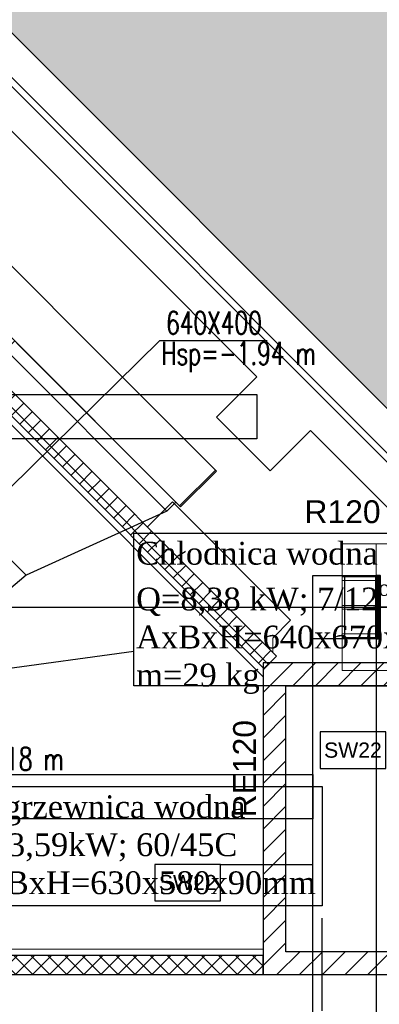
# Model space of a CAD drawing. Header units: centimetres. Extents: x -228435 to 46820, y -89367 to 152985.
# Tile 207 of 252: x 10363 to 13205, y 49866 to 57638. Entities that reach past the tile are written whole.
import ezdxf

# ---------------------------------------------------------------- set-up
doc = ezdxf.new("R2010")
doc.units = ezdxf.units.CM
doc.header["$LTSCALE"] = 50
for name, pattern in [('Kondygnacja  -0_5$0$HIDDEN', [9.525, 6.35, -3.175]), ('Kondygnacja  -0_5$0$HIDDEN2', [4.7625, 3.175, -1.5875]), ('Osie rzutów$0$DASHDOT2', [12.7, 6.35, -3.175, 0, -3.175])]:
    doc.linetypes.add(name, pattern=pattern)
for name, color, linetype in [('bgde-nawiewEXP', 1, 'Continuous'), ('bgde-tekst', 7, 'Continuous'), ('bgde_AJ_opis', 7, 'Continuous'), ('Kondygnacja  -0_5$0$ARCH_GK', 8, 'Continuous'), ('Kondygnacja  -0_5$0$ARCH_GRUNT', 8, 'Continuous'), ('Kondygnacja  -0_5$0$ARCH_INFO_ODPORNOŚĆ OGNIOWA', 8, 'Continuous'), ('Kondygnacja  -0_5$0$ARCH_INFO_OPISY_PRZEGRODY', 8, 'Continuous'), ('Kondygnacja  -0_5$0$ARCH_KONSTR_POWYŻEJ RZUTU', 8, 'Kondygnacja  -0_5$0$HIDDEN'), ('Kondygnacja  -0_5$0$ARCH_KONSTR_POWYŻEJ RZUTU_IST', 8, 'Kondygnacja  -0_5$0$HIDDEN2'), ('Kondygnacja  -0_5$0$ARCH_MUROWANE', 8, 'Continuous'), ('Kondygnacja  -0_5$0$ARCH_MUROWANE_IST', 8, 'Continuous'), ('Kondygnacja  -0_5$0$ARCH_SŁUPY', 8, 'Continuous'), ('Kondygnacja  -0_5$0$ARCH_ŻELBET_IST', 8, 'Continuous'), ('Kondygnacja -1$0$ARCH_GK', 8, 'Continuous'), ('Kondygnacja -1$0$ARCH_MUROWANE', 8, 'Continuous'), ('Osie rzutów$0$ARCH_INFO_OSIE_IST', 8, 'Osie rzutów$0$DASHDOT2'), ('Osie rzutów$0$ARCH_INFO_OSIE_OPISY_IST', 8, 'Continuous')]:
    doc.layers.add(name, color=color, linetype=linetype)
doc.layers.add('Kondygnacja  -0_5$0$ARCH_WIDOK', color=8, linetype='Continuous', lineweight=13)
doc.styles.add('Kondygnacja  -0_5$0$Arial', font='ARIAL.TTF')
doc.styles.add('Romans', font='Romans.shx')
pattern_1 = [(45, (-121140, -45000), (-89.80256, 89.80256), [])]

# ---------------------------------------------------------------- blocks, each defined once
blk = doc.blocks.new('Osie rzutów')
at = {"layer": 'Osie rzutów$0$ARCH_INFO_OSIE_IST', "ltscale": 10}
for p, q in [((4436.04, 9800), (15156.54, 9800)), ((13490, 9800), (13430, 9800))]:
    blk.add_line(p, q, dxfattribs=at)
blk = doc.blocks.new('Kondygnacja  -0_5$0$konstrukcja istniejąca -0.5')
at = {"layer": 'Kondygnacja  -0_5$0$ARCH_KONSTR_POWYŻEJ RZUTU_IST', "ltscale": 10}
for p, q in [((13382, 9825), (13432, 9825)), ((13382, 9775), (13382, 9825)), ((13432, 9775), (13382, 9775))]:
    blk.add_line(p, q, dxfattribs=at)
for points in [[(12338, 9967.89), (13337.72, 9967.89), (13337.72, 9932.89), (12338, 9932.89)], [(13432, 9825), (13432, 4975), (13382, 4975)], [(13407, 9825), (13407, 9775)], [(13382, 8625), (13382, 9775)]]:
    blk.add_lwpolyline(points, dxfattribs=at)
at = {"layer": 'Kondygnacja  -0_5$0$ARCH_KONSTR_POWYŻEJ RZUTU_IST', "ltscale": 10, "elevation": 0}
blk.add_lwpolyline([(12338, 9667.89), (13382, 9667.89), (13382, 9632.89), (12338, 9632.89)], dxfattribs=at)
blk = doc.blocks.new('*a458')
at = {"layer": 'bgde-tekst'}
blk.add_line((0, 0), (848, 0), dxfattribs=at)

msp = doc.modelspace()

# ---------------------------------------------------------------- hatches: boundary and pattern name
at = {"layer": 'Kondygnacja  -0_5$0$ARCH_GK', "linetype": 'Continuous', "lineweight": -3}
h = msp.add_hatch(dxfattribs=at)
h.set_pattern_fill('ANSI37', color=256, scale=30, angle=-360, style=0)
h.set_pattern_definition([(45, (-121140, -45000), (-67.35192, 67.35192), []), (135, (-121140, -45000), (-67.35192, -67.35192), [])])
h.paths.add_polyline_path([(-9744.163, 74750), (-9802.153, 74610), (12292.397, 52515.45), (12391.392, 52614.445)], flags=0)
at = {"layer": 'Kondygnacja  -0_5$0$ARCH_GRUNT', "linetype": 'Continuous', "lineweight": 5}
h = msp.add_hatch(dxfattribs=at)
h.set_pattern_fill('EARTH', color=256, scale=150.000081, angle=45, style=0)
h.set_pattern_definition([(45, (-121140, -45000), (-1e-09, 1347.039), [952.5005, -952.5005]), (45, (-121392.6, -44747.4), (-1e-09, 1347.039), [952.5005, -952.5005]), (45, (-121645.1, -44494.9), (-1e-09, 1347.039), [952.5005, -952.5005]), (135, (-121645.1, -44326.5), (-1347.039, -1e-09), [952.5005, -952.5005]), (135, (-121392.6, -44073.9), (-1347.039, -1e-09), [952.5005, -952.5005]), (135, (-121140, -43821.3), (-1347.039, -1e-09), [952.5005, -952.5005])])
h.paths.add_polyline_path([(-109800.334, 65464.54), (-97514.874, 77750), (-71890, 77750), (-71890, 102550), (-45638.959, 102550), (-33938.959, 90850), (-21790, 90850), (-21790, 82420), (-19190, 82420), (-19190, 79646.447), (-20488.223, 78348.223), (-20936.447, 77900), (-10065.736, 77900), (13934.264, 53900), (20210, 53900), (20210, 43250), (19310, 43250), (19310, 42946.447), (17513.553, 41150), (14360, 41150), (14360, 40060), (28010, 40070.689), (28010, 44557.06), (28010, 49088.932), (24210, 51112.647), (24210, 57900), (15591.118, 57900), (-8408.882, 81900), (-15190, 81900), (-15190, 86020), (-17790, 86020), (-17790, 94850), (-32282.105, 94850), (-43982.105, 106550), (-75890, 106550), (-75890, 81750), (-99171.728, 81750), (-112628.761, 68292.967)])
at = {"layer": 'Kondygnacja  -0_5$0$ARCH_MUROWANE', "linetype": 'Continuous', "lineweight": -3}
h = msp.add_hatch(dxfattribs=at)
h.set_pattern_fill('ANSI31', color=256, scale=40, style=0)
h.set_pattern_definition([(45, (-121140, -45000), (-89.80256, 89.80256), [])])
h.paths.add_polyline_path([(12286.946, 50100), (12466.946, 50280), (12466.946, 52380), (12286.946, 52560)], flags=0)
h = msp.add_hatch(dxfattribs=at)
h.set_pattern_fill('ANSI31', color=256, scale=40, style=0)
h.set_pattern_definition(pattern_1)
h.paths.add_polyline_path([(12286.946, 52560), (12466.946, 52380), (14080, 52380), (13900, 52560)], flags=0)
h = msp.add_hatch(dxfattribs=at)
h.set_pattern_fill('ANSI31', color=256, scale=40, style=0)
h.set_pattern_definition(pattern_1)
h.paths.add_polyline_path([(12466.946, 50280), (12286.946, 50100), (13335, 50100), (13335, 50280)], flags=0)
at = {"layer": 'Kondygnacja  -0_5$0$ARCH_SŁUPY', "lineweight": 40}
h = msp.add_hatch(dxfattribs=at)
h.set_pattern_fill('ANSI31', color=256, scale=3, style=0)
h.set_pattern_definition([(45, (1486.883, 20630.142), (-6.735192, 6.735192), [])])
h.paths.add_polyline_path([(13180, 52750), (13210, 52750), (13210, 53250), (13180, 53250)])
at = {"layer": 'Kondygnacja -1$0$ARCH_MUROWANE', "linetype": 'Continuous', "lineweight": -3}
h = msp.add_hatch(dxfattribs=at)
h.set_pattern_fill('ANSI37', color=256, scale=30, style=0)
h.set_pattern_definition([(45, (-121140, -45000), (-67.35192, 67.35192), []), (135, (-121140, -45000), (-67.35192, -67.35192), [])])
h.paths.add_polyline_path([(1560, 50100), (12286.946, 50100), (12286.946, 50250), (1560, 50250)])
h.paths.add_polyline_path([(1560, 50250), (1410, 50250), (1410, 41355), (1560, 41355)])

# ---------------------------------------------------------------- linework, layer by layer
at = {"layer": 'bgde-nawiewEXP', "linetype": 'Continuous'}
for points in [[(-1235.869, 66662.494), (11626.952, 53799.672), (11909.795, 54082.515), (-953.026, 66945.337), (-1235.753, 66662.61)], [(9381.576, 54124.218), (9426.086, 54126.14), (9444.847, 54131.831), (9462.138, 54141.073), (9494.971, 54171.188), (9494.813, 54171.346), (10252.717, 55032.487), (11525.509, 53759.694), (10414.052, 53252.107), (9494.971, 54171.188), (10414.21, 53251.949), (10184.379, 53060.162), (9942.336, 52930.787), (9679.704, 52851.119), (9381.589, 52824.218), (9381.583, 53474.218)], [(10252.717, 55032.487), (11525.509, 53759.694), (11596.22, 53830.405), (10323.427, 55103.197)], [(11626.952, 53799.672), (11909.795, 54082.515), (11916.866, 54075.444), (11634.024, 53792.601)]]:
    msp.add_lwpolyline(points, close=True, dxfattribs=at)
at = {"layer": 'bgde-tekst'}
msp.add_lwpolyline([(11469.792, 55104.544), (9090.924, 52768.603), (9090.924, 52768.603)], dxfattribs=at)
at = {"layer": 'bgde-tekst', "elevation": 1920}
msp.add_lwpolyline([(11469.792, 55104.544), (9090.924, 52768.603), (9090.924, 52768.603)], dxfattribs=at)
at = {"layer": 'bgde_AJ_opis'}
msp.add_line((11264.588, 52650.489, 1920), (9279.891, 52378.771, 180), dxfattribs=at)
at = {"layer": 'bgde_AJ_opis', "elevation": 1920}
for points in [[(11264.588, 53585.241), (14136.175, 53585.241), (14136.175, 52378.771), (11264.588, 52378.771)], [(9902.262, 51584.603), (12753.529, 51584.603), (12753.529, 50644.321), (9902.262, 50644.321)]]:
    msp.add_lwpolyline(points, close=True, dxfattribs=at)
at = {"layer": 'Kondygnacja  -0_5$0$ARCH_GK', "linetype": 'Continuous', "lineweight": -3}
for p, q in [((12391.392, 52614.445), (-9744.163, 74750)), ((-9802.153, 74610), (12292.397, 52515.45)), ((12292.397, 52515.45), (12391.392, 52614.445)), ((12286.946, 50250), (3795, 50250)), ((12286.946, 50100), (12286.946, 50250)), ((3945, 50100), (12286.946, 50100))]:
    msp.add_line(p, q, dxfattribs=at)
at = {"layer": 'Kondygnacja  -0_5$0$ARCH_INFO_OPISY_PRZEGRODY'}
for points in [[(12736.185, 51727.552), (13256.185, 51727.552), (13256.185, 52015.552), (12736.185, 52015.552), (12736.185, 51727.552)], [(11430.845, 50682.001), (11950.845, 50682.001), (11950.845, 50970.001), (11430.845, 50970.001), (11430.845, 50682.001)]]:
    msp.add_lwpolyline(points, close=True, dxfattribs=at)
for points in [[(11950.845, 50970.001), (12683.081, 50970.001)], [(12752.596, 49812.874), (12752.596, 50545.11)]]:
    msp.add_lwpolyline(points, dxfattribs=at)
at = {"layer": 'Kondygnacja  -0_5$0$ARCH_MUROWANE', "linetype": 'Continuous', "lineweight": -3}
for p, q in [((12286.946, 52560), (12286.946, 50100)), ((13900, 52560), (12286.946, 52560)), ((12466.946, 50280), (12466.946, 52380)), ((12466.946, 52380), (14080, 52380)), ((13335, 50280), (12466.946, 50280)), ((12286.946, 50100), (13335, 50100))]:
    msp.add_line(p, q, dxfattribs=at)
at = {"layer": 'Kondygnacja  -0_5$0$ARCH_MUROWANE_IST', "ltscale": 4}
for p, q in [((13934.264, 53900), (-10065.736, 77900)), ((13830.711, 53650), (-10169.289, 77650))]:
    msp.add_line(p, q, dxfattribs=at)
at = {"layer": 'Kondygnacja  -0_5$0$ARCH_SŁUPY', "lineweight": 40}
msp.add_lwpolyline([(13180, 53250), (13210, 53250), (13210, 52750), (13180, 52750)], close=True, dxfattribs=at)
at = {"layer": 'Kondygnacja  -0_5$0$ARCH_WIDOK'}
msp.add_line((-9822.864, 74560), (12286.946, 52450.19), dxfattribs=at)
for points in [[(11371.979, 53633.858), (11569.969, 53831.847), (12503.35, 52898.466), (12362.041, 52757.157), (12362.041, 52643.796)], [(13180, 53500), (13180, 53250)], [(12910, 53240), (13180, 53240)], [(12910, 53210), (13180, 53210)], [(12910, 53015), (13180, 53015)], [(12910, 52985), (13180, 52985)], [(12910, 52790), (13180, 52790)], [(12910, 52760), (13180, 52760)], [(13180, 52750), (13180, 52500)], [(1360, 50100), (1360, 50100), (1360, 50300), (12286.946, 50300)]]:
    msp.add_lwpolyline(points, dxfattribs=at)
msp.add_lwpolyline([(14010, 53500), (14010, 52500), (12910, 52500), (12910, 53500)], close=True, dxfattribs=at)
at = {"layer": 'Kondygnacja  -0_5$0$ARCH_ŻELBET_IST', "ltscale": 4}
for p, q in [((13810, 53600), (-10190, 77600)), ((12237.208, 54819.239), (9663.339, 57393.107)), ((11919.01, 54501.041), (12237.208, 54819.239)), ((12343.274, 54076.777), (11919.01, 54501.041)), ((12343.274, 54076.777), (12661.472, 54394.975)), ((13335, 53721.447), (12661.472, 54394.975))]:
    msp.add_line(p, q, dxfattribs=at)
at = {"layer": 'Kondygnacja -1$0$ARCH_GK', "linetype": 'Continuous', "lineweight": -3}
msp.add_lwpolyline([(1560, 50100), (12286.946, 50100), (12286.946, 50250), (1560, 50250)], close=True, dxfattribs=at)

# ---------------------------------------------------------------- block references
at = {"layer": 'bgde-tekst'}
for p in [(11469.792, 55104.544), (11469.792, 55104.544, 1920)]:
    msp.add_blockref('*a458', p, dxfattribs=at)
at = {"layer": 'Kondygnacja  -0_5$0$ARCH_KONSTR_POWYŻEJ RZUTU', "xscale": 10, "yscale": 10, "zscale": 10}
msp.add_blockref('Kondygnacja  -0_5$0$konstrukcja istniejąca -0.5', (-121140, -45000), dxfattribs=at)
at = {"layer": 'Osie rzutów$0$ARCH_INFO_OSIE_OPISY_IST', "xscale": 10, "yscale": 10, "zscale": 10}
msp.add_blockref('Osie rzutów', (-121140, -45000), dxfattribs=at)

# ---------------------------------------------------------------- texts
at = {"layer": 'bgde-tekst', "style": 'Romans', "width": 0.7}
for s, p in [('640X400', (11519.792, 55154.544)), ('640X400', (11519.792, 55154.544, 1920)), ('Hsp=-1.94 m ', (11483.992, 54914.432)), ('Hsp=-1.94 m ', (11483.992, 54914.432, 1920)), ('Hsp=-2.18 m ', (9491.617, 51712.734)), ('Hsp=-2.18 m ', (9491.617, 51712.734, 1920))]:
    msp.add_text(s, height=180, dxfattribs=at).set_placement(p)
at = {"layer": 'bgde_AJ_opis', "char_height": 180, "width": 2731.46614, "attachment_point": 1}
for s, insert in [('\\A1;{\\fTimes New Roman|b0|i0|c238|p18;Chłodnica wodna \\PQ=8,38 kW; 7/12\\H0.7x;\\So^ ;\\H1.4286x;C\\PAxBxH=640x670x430mm\\Pm=29 kg}', (11283.255, 53516.092, 1920)), ('\\A1;{\\fTimes New Roman|b0|i0|c238|p18;Nagrzewnica wodna \\PQ=3,59kW; 60/45C\\PAxBxH=630x580x90mm}', (9920.929, 51515.454, 1920))]:
    msp.add_mtext(s, dxfattribs=dict(at, insert=insert))
at = {"layer": 'Kondygnacja  -0_5$0$ARCH_INFO_ODPORNOŚĆ OGNIOWA', "insert": (12914.212, 53902.885), "char_height": 180, "width": 533.32525, "attachment_point": 5, "style": 'Kondygnacja  -0_5$0$Arial'}
msp.add_mtext('\\PR120', dxfattribs=at)
at = {"layer": 'Kondygnacja  -0_5$0$ARCH_INFO_ODPORNOŚĆ OGNIOWA', "insert": (11990.574, 51725.32), "char_height": 180, "width": 533.32525, "attachment_point": 5, "rotation": 90, "style": 'Kondygnacja  -0_5$0$Arial'}
msp.add_mtext('\\PRE120', dxfattribs=at)
at = {"layer": 'Kondygnacja  -0_5$0$ARCH_INFO_OPISY_PRZEGRODY', "char_height": 120, "width": 520, "attachment_point": 5, "style": 'Kondygnacja  -0_5$0$Arial'}
for insert in [(12996.185, 51871.552), (11690.845, 50826.001)]:
    msp.add_mtext('SW22', dxfattribs=dict(at, insert=insert))

doc.saveas('drawing.dxf')
